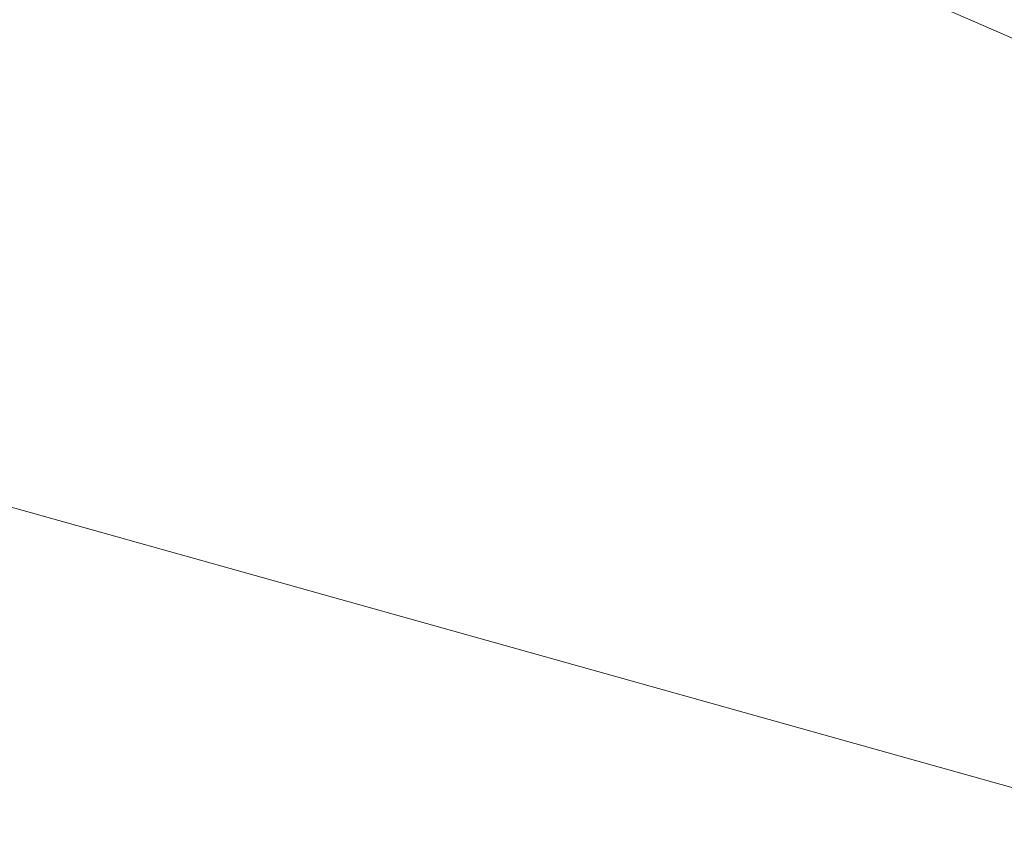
# Model space of a CAD drawing. Header units: metres. Extents: x -5203299 to 2078834, y 245743 to 5816291.
# Tile 153 of 256: x 366321.1433 to 366321.2532, y 5814087.2967 to 5814087.3872. Entities that reach past the tile are written whole.
import ezdxf

# ---------------------------------------------------------------- set-up
doc = ezdxf.new("R2010")
doc.units = ezdxf.units.M
doc.header["$LTSCALE"] = 0.5
doc.layers.add('30 -39 Baustelle- Fläche', color=7, linetype='Continuous', lineweight=15)
doc.layers.add('Keine', color=7, linetype='Continuous', lineweight=9)

# ---------------------------------------------------------------- blocks, each defined once
blk = doc.blocks.new('Gruppe-12227')
at = {"layer": 'Keine', "color": 7, "flags": 128}
blk.add_lwpolyline([(-268.60163, -119.60821), (-271.68527, -118.26351)], dxfattribs=at)
blk = doc.blocks.new('Gruppe-12238')
at = {"layer": 'Keine', "color": 7}
blk.add_blockref('Gruppe-12227', (0, 0), dxfattribs=at)
blk = doc.blocks.new('Gruppe-12239')
at = {"layer": 'Keine', "color": 1}
blk.add_line((-269.53852, -118.96946), (-274.35329, -117.62113), dxfattribs=at)
at = {"layer": 'Keine', "color": 7}
blk.add_blockref('Gruppe-12238', (0, 0), dxfattribs=at)
blk = doc.blocks.new('Gruppe-12241')
at = {"layer": 'Keine', "color": 7}
blk.add_blockref('Gruppe-12239', (0, 0), dxfattribs=at)
blk = doc.blocks.new('Gruppe-12242')
at = {"layer": 'Keine', "color": 7}
blk.add_blockref('Gruppe-12241', (0, 0), dxfattribs=at)
blk = doc.blocks.new('_BE Phase 5 (3D)')
at = {"layer": '30 -39 Baustelle- Fläche', "color": 7}
blk.add_blockref('Gruppe-12242', (0, 0), dxfattribs=at)

msp = doc.modelspace()

# ---------------------------------------------------------------- block references
at = {"layer": 'Keine', "color": 1}
msp.add_blockref('_BE Phase 5 (3D)', (366592.80349, 5814205.70793), dxfattribs=at)

doc.saveas('drawing.dxf')
